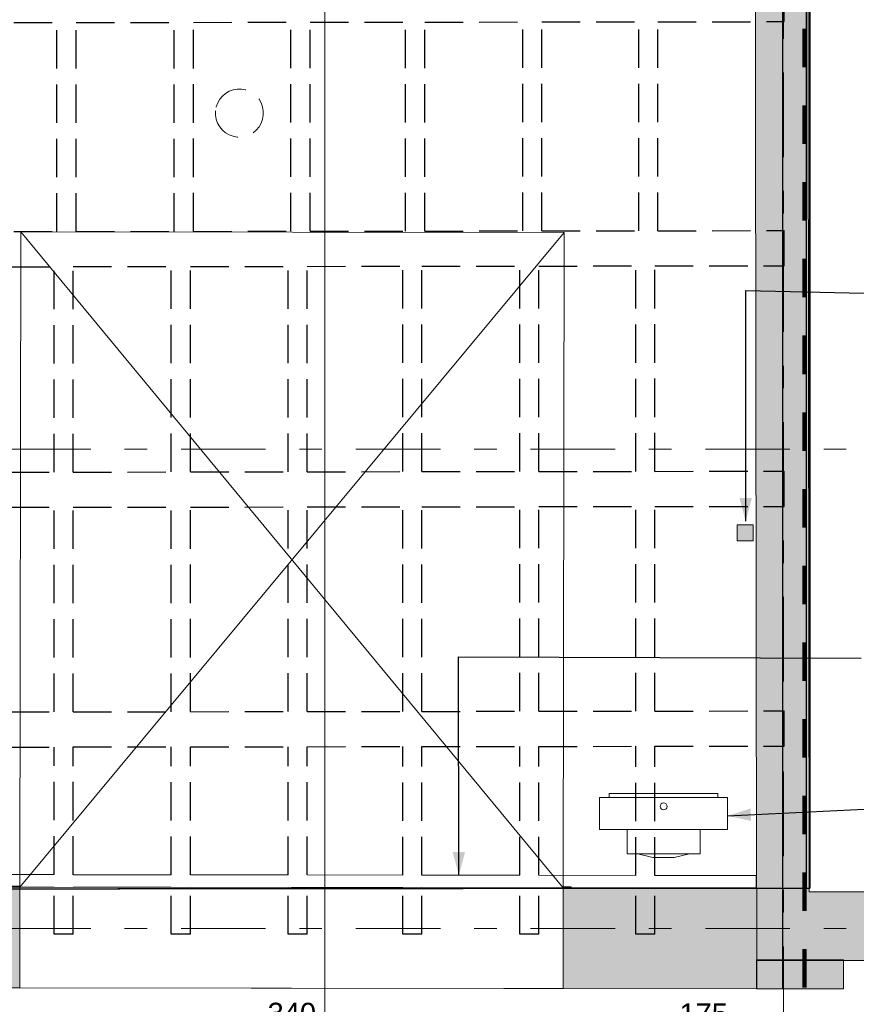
# Model space of a CAD drawing. Header units: centimetres. Extents: x -204 to 5262, y -330 to 4352.
# Tile 3 of 18: x 164 to 688, y -14 to 602. Entities that reach past the tile are written whole.
import ezdxf
from ezdxf.enums import TextEntityAlignment as Align

# ---------------------------------------------------------------- set-up
doc = ezdxf.new("R2010")
doc.units = ezdxf.units.CM
doc.header["$MEASUREMENT"] = 0
for name, pattern in [('Krawędzie ukryte', [34, 24, -10]), ('Przerywana', [48, 24, -24]), ('Przerywana podwójnie', [109.361107, 52.916665, -21.166666, 14.111111, -21.166666])]:
    doc.linetypes.add(name, pattern=pattern)
for name, color, linetype in [('00 - SUFIT Z BLACHY', 7, 'Continuous'), ('280-A Dachy Powłoki', 7, 'Continuous'), ('299-A Wymiary Opisy', 7, 'Continuous'), ('410-K Osie główne', 7, 'Continuous'), ('420-K Ściany', 7, 'Continuous'), ('450-K Belki', 7, 'Continuous'), ('450-K Belki nośne', 7, 'Continuous'), ('460 - Stropy', 7, 'Continuous'), ('840-G Znaczniki ogólne', 7, 'Continuous'), ('Nowe_Drzwi Archicad', 7, 'Continuous')]:
    doc.layers.add(name, color=color, linetype=linetype)
for name, color, linetype, lineweight in [('00 - SUFIT Z BLACHY_Nr_pióra__12', 7, 'Continuous', 13), ('00 - SUFIT Z BLACHY_Nr_pióra__69', 7, 'Continuous', 20), ('201-A Ppoż_Nr_pióra__31', 1, 'Continuous', 30), ('280-A Dachy Powłoki_Nr_pióra__11', 7, 'Continuous', 0), ('280-A Dachy Powłoki_Nr_pióra__13', 7, 'Continuous', 25), ('299-A Wymiary Opisy_Nr_pióra__11', 7, 'Continuous', 0), ('410-K Osie główne_Nr_pióra__11', 7, 'Continuous', 0), ('420-K Ściany_Nr_pióra__12', 7, 'Continuous', 13), ('420-K Ściany_Nr_pióra__23', 7, 'Continuous', 20), ('420-K Ściany_Nr_pióra__27', 7, 'Continuous', 20), ('450-K Belki nośne_Nr_pióra__13', 7, 'Continuous', 25), ('450-K Belki_Nr_pióra__13', 7, 'Continuous', 25), ('460 - Stropy_Nr_pióra__12', 7, 'Continuous', 13), ('460 - Stropy_Nr_pióra__69', 7, 'Continuous', 20), ('840-G Znaczniki ogólne_Nr_pióra__11', 7, 'Continuous', 0), ('Nowe_0_Nr_pióra__135', 5, 'Continuous', 20), ('Nowe_154-Z Ciepłociągi_Nr_pióra__135', 5, 'Continuous', 20), ('Nowe_199-Z Wymiary i opisy_Nr_pióra__135', 5, 'Continuous', 20), ('Nowe_Drzwi Archicad_Nr_pióra__135', 5, 'Continuous', 20)]:
    doc.layers.add(name, color=color, linetype=linetype, lineweight=lineweight)
doc.layers.add('103-Z Zakres opracowania_Nr_pióra__255', color=7, linetype='Continuous', lineweight=140, true_color=0x00a400)
doc.styles.add('STYL_AUTOMATYCZNY_1', font='arial.ttf')
doc.styles.add('STYL_AUTOMATYCZNY_2', font='arial.ttf')
doc.linetypes.add('PPOZ REI 60', pattern='A,0,[1,PW.02 RZUT KONSTRUKCJI1.Shx,S=1.984127,R=0,X=0,Y=0],-400,0', length=400)
doc.dimstyles.new('STYL_AUTOMATYCZNY__1', dxfattribs={"dimtxt": 13, "dimasz": 7.6, "dimexe": 0.18, "dimexo": 0.0625, "dimgap": 0, "dimtad": 1, "dimdec": 0, "dimzin": 0, "dimdsep": 46, "dimtxsty": 'STYL_AUTOMATYCZNY_2', "dimblk": 'ARROWHEAD_2', "dimblk1": 'ARROWHEAD_2', "dimblk2": 'ARROWHEAD_2', "dimcen": 0.09, "dimclrd": 7, "dimclre": 7, "dimclrt": 7, "dimadec": 0, "dimazin": 0, "dimtfac": 1, "dimtdec": 4, "dimtmove": 0, "dimatfit": 3, "dimfxl": 0, "dimtolj": 1, "dimtzin": 0, "dimarcsym": 0})
doc.dimstyles.new('STYL_AUTOMATYCZNY__3', dxfattribs={"dimtxt": 0.18, "dimasz": 14.592, "dimexe": 0.18, "dimexo": 0.0625, "dimgap": 0, "dimtad": 0, "dimtih": 1, "dimtoh": 1, "dimdec": 4, "dimzin": 0, "dimdsep": 46, "dimcen": 0.09, "dimadec": 0, "dimazin": 0, "dimtfac": 1, "dimtdec": 4, "dimtmove": 0, "dimatfit": 3, "dimldrblk": 'ARROWHEAD_5', "dimfxl": 0, "dimtolj": 1, "dimtzin": 0, "dimarcsym": 0})

# ---------------------------------------------------------------- blocks, each defined once
blk = doc.blocks.new('Belka_3_1', base_point=(58.87, 59.85))
at = {"layer": '460 - Stropy_Nr_pióra__12', "color": 7, "linetype": 'Continuous', "lineweight": 13}
for p, q in [((66.66, 67.63), (112.6, 67.58)), ((124.56, 67.56), (185.63, 67.48)), ((197.58, 67.47), (259.01, 67.39)), ((270.96, 67.38), (332.07, 67.3)), ((344.02, 67.29), (403.79, 67.21)), ((415.74, 67.2), (477.08, 67.12)), ((489.04, 67.1), (549.68, 67.03)), ((561.63, 67.01), (625.01, 66.93)), ((625, 59.14), (625.01, 66.93)), ((58.32, 59.85), (112.6, 59.78)), ((124.56, 59.77), (185.63, 59.69)), ((197.58, 59.68), (259.01, 59.6)), ((270.96, 59.58), (332.07, 59.51)), ((344.02, 59.49), (403.79, 59.42)), ((415.74, 59.4), (477.08, 59.33)), ((489.04, 59.31), (549.68, 59.23)), ((561.63, 59.22), (625, 59.14))]:
    blk.add_line(p, q, dxfattribs=at)
at = {"layer": '460 - Stropy_Nr_pióra__69', "color": 7, "linetype": 'Continuous', "lineweight": 20}
blk.add_line((58.87, 59.85), (625, 59.14), dxfattribs=at)
blk = doc.blocks.new('Otwór_1_1')
at = {"layer": '280-A Dachy Powłoki_Nr_pióra__11', "color": 7, "linetype": 'Krawędzie ukryte', "lineweight": 0, "flags": 128}
blk.add_lwpolyline([(286.66, 545.4), (286.66, 542.77), (287.11, 540.19), (288, 537.72), (289.3, 535.45), (290.98, 533.43), (292.98, 531.74), (295.24, 530.43), (297.7, 529.53), (300.27, 529.07), (302.89, 529.06), (305.46, 529.52), (307.92, 530.41), (310.19, 531.72), (312.19, 533.41), (313.88, 535.41), (315.19, 537.69), (316.08, 540.15), (316.54, 542.74), (316.54, 545.36), (316.09, 547.95), (315.2, 550.41), (313.9, 552.69), (312.22, 554.7), (310.22, 556.39), (307.96, 557.71), (305.5, 558.61), (302.93, 559.06), (300.31, 559.07), (297.74, 558.62), (295.28, 557.72), (293.01, 556.41), (291.01, 554.73), (289.32, 552.72), (288.01, 550.45), (287.12, 547.98)], close=True, dxfattribs=at)
blk = doc.blocks.new('Otwór_9_1')
at = {"layer": '420-K Ściany_Nr_pióra__12', "color": 7, "linetype": 'Continuous', "lineweight": 13, "flags": 128}
for points in [[(164.25, 59.72), (164.17, -3.28)], [(504.17, -3.71), (504.25, 59.29)]]:
    blk.add_lwpolyline(points, dxfattribs=at)
at = {"layer": '420-K Ściany_Nr_pióra__23', "color": 7, "linetype": 'Continuous', "lineweight": 20, "flags": 128}
for points in [[(504.25, 59.29), (164.25, 59.72)], [(164.17, -3.28), (504.17, -3.71)]]:
    blk.add_lwpolyline(points, dxfattribs=at)
blk = doc.blocks.new('Drzwi garażowe_ segmentowe[1]_1')
at = {"layer": 'Nowe_Drzwi Archicad_Nr_pióra__135', "color": 5, "linetype": 'Continuous', "lineweight": 20}
for p, q in [((164.76, 469.72), (164.25, 59.73)), ((164.25, 59.73), (504.76, 469.29)), ((504.76, 469.29), (164.76, 469.72)), ((504.25, 59.3), (164.76, 469.72)), ((504.25, 59.3), (504.76, 469.29)), ((159.25, 59.72), (159.25, 60.22)), ((159.25, 60.22), (164.25, 60.22)), ((164.25, 59.72), (159.25, 59.72)), ((164.25, 59.72), (159.25, 59.72)), ((164.25, 59.72), (159.25, 59.72)), ((164.17, -3.28), (164.25, 59.72)), ((164.17, -3.28), (164.25, 59.72)), ((164.25, 60.22), (164.25, 59.72)), ((164.25, 59.72), (164.25, 59.73)), ((164.25, 59.73), (504.25, 59.3)), ((504.25, 59.29), (164.25, 59.72)), ((504.17, -3.71), (504.25, 59.29)), ((504.17, -3.71), (504.25, 59.29)), ((504.25, 59.79), (509.25, 59.79)), ((504.25, 59.29), (504.25, 59.79)), ((504.25, 59.3), (504.25, 59.29)), ((509.25, 59.29), (504.25, 59.29)), ((504.25, 59.29), (509.25, 59.29)), ((504.25, 59.29), (509.25, 59.29)), ((509.25, 59.79), (509.25, 59.29))]:
    blk.add_line(p, q, dxfattribs=at)
blk = doc.blocks.new('Ściana_2_1', base_point=(58.87, 59.85))
at = {"layer": '420-K Ściany', "linetype": 'Continuous', "lineweight": 0, "true_color": 0x000000}
for points in [[(58.79, -3.15), (164.17, -3.28), (164.25, 59.72), (58.87, 59.85)], [(504.25, 59.29), (504.17, -3.71), (625.15, -3.86), (625.07, 59.14)]]:
    blk.add_hatch(color=18, dxfattribs=at).paths.add_polyline_path(points)
at = {"layer": '420-K Ściany_Nr_pióra__27', "color": 7, "linetype": 'Continuous', "lineweight": 20}
for p, q in [((164.25, 59.72), (159.25, 59.72)), ((164.25, 59.72), (160.25, 59.72)), ((504.25, 59.29), (508.25, 59.29)), ((504.25, 59.29), (509.25, 59.29))]:
    blk.add_line(p, q, dxfattribs=at)
at = {"layer": '420-K Ściany_Nr_pióra__27', "color": 7, "linetype": 'Continuous', "lineweight": 20, "flags": 128}
for points in [[(164.25, 59.72), (58.87, 59.85)], [(625.07, 59.14), (504.25, 59.29)], [(58.79, -3.15), (164.17, -3.28)], [(504.17, -3.71), (625.15, -3.86)]]:
    blk.add_lwpolyline(points, dxfattribs=at)
at = {"layer": 'Nowe_Drzwi Archicad', "color": 5, "linetype": 'Continuous', "lineweight": 20}
blk.add_blockref('Drzwi garażowe_ segmentowe[1]_1', (0, 0), dxfattribs=at)
blk = doc.blocks.new('Ściana_3_1', base_point=(621.38, 3006.65))
at = {"layer": '420-K Ściany', "linetype": 'Continuous', "lineweight": 0, "true_color": 0x000000}
for points in [[(654.38, 3006.65), (621.38, 3006.65), (625.08, 56.8), (658.08, 56.8), (655.12, 2413.81), (642.01, 2413.81), (642.01, 2453.81), (655.07, 2453.81)], [(625.13, 13.84), (625.13, 13.8), (625.16, 13.84)]]:
    blk.add_hatch(color=18, dxfattribs=at).paths.add_polyline_path(points)
at = {"layer": '420-K Ściany_Nr_pióra__27', "color": 7, "linetype": 'Continuous', "lineweight": 20, "flags": 128}
for points in [[(621.38, 3006.65), (625.07, 59.14)], [(658.08, 56.8), (655.12, 2413.81)]]:
    blk.add_lwpolyline(points, dxfattribs=at)
blk = doc.blocks.new('Ściana_5_1', base_point=(625.13, 13.8))
at = {"layer": '420-K Ściany', "linetype": 'Continuous', "lineweight": 0, "true_color": 0x000000}
for points in [[(658.08, 56.8), (625.08, 56.8), (625.13, 13.84), (625.16, 13.84)], [(625.13, 13.8), (658.13, 13.8), (658.08, 56.8)], [(658.08, 56.8), (658.13, 13.8), (1180.44, 13.8), (1180.44, 56.8)]]:
    blk.add_hatch(color=18, dxfattribs=at).paths.add_polyline_path(points)
at = {"layer": '420-K Ściany_Nr_pióra__27', "color": 7, "linetype": 'Continuous', "lineweight": 20, "flags": 128}
for points in [[(1180.44, 56.8), (658.08, 56.8)], [(1180.44, 13.8), (1180.44, 56.8)], [(625.13, 13.8), (1180.44, 13.8)]]:
    blk.add_lwpolyline(points, dxfattribs=at)
blk = doc.blocks.new('Ściana_6_1', base_point=(625.15, -3.9))
at = {"layer": '420-K Ściany', "linetype": 'Continuous', "lineweight": 0, "true_color": 0x000000}
blk.add_hatch(color=18, dxfattribs=at).paths.add_polyline_path([(625.15, -3.9), (679.55, -3.9), (679.55, 14.1), (625.15, 14.1)])
at = {"layer": '420-K Ściany_Nr_pióra__27', "color": 7, "linetype": 'Continuous', "lineweight": 20, "flags": 128}
for points in [[(679.55, 14.1), (625.15, 14.1)], [(625.15, 14.1), (625.15, -3.9)], [(679.55, -3.9), (679.55, 14.1)], [(625.15, -3.9), (679.55, -3.9)]]:
    blk.add_lwpolyline(points, dxfattribs=at)
blk = doc.blocks.new('Dach_1_1', base_point=(9.82, 58.42))
at = {"layer": '280-A Dachy Powłoki_Nr_pióra__13', "color": 7, "linetype": 'Continuous', "lineweight": 25, "flags": 128}
for points in [[(656.3, 3007.65), (656.3, 58.96)], [(656.43, 58.96), (656.43, 3007.65)], [(658.52, 58.95), (658.52, 3007.65)], [(658.56, 3007.65), (658.56, 58.95)], [(656.3, 58.96), (9.82, 58.42)], [(12.05, 58.42), (656.3, 58.95)], [(656.3, 58.96), (656.43, 58.96), (658.52, 58.95), (658.56, 58.95)], [(656.43, 58.95), (658.52, 58.95)]]:
    blk.add_lwpolyline(points, dxfattribs=at)
blk = doc.blocks.new('Parowa nagrzewnica sufitowa[14]_1', base_point=(567.02, 105.71))
at = {"layer": 'Nowe_154-Z Ciepłociągi_Nr_pióra__135', "color": 5, "linetype": 'Continuous', "lineweight": 20}
blk.add_line((583.21, 80.57), (550.83, 80.57), dxfattribs=at)
at = {"layer": 'Nowe_154-Z Ciepłociągi_Nr_pióra__135', "color": 5, "linetype": 'Continuous', "lineweight": 20, "flags": 128}
for points in [[(533.02, 115.71), (601.02, 115.71), (601.02, 118.21), (533.02, 118.21)], [(527.02, 95.71), (607.02, 95.71), (607.02, 115.71), (527.02, 115.71)], [(589.88, 95.71), (544.16, 95.71), (544.16, 80.57), (550.83, 80.57), (560.35, 78.21), (573.69, 78.21), (583.21, 80.57), (589.88, 80.57)]]:
    blk.add_lwpolyline(points, close=True, dxfattribs=at)
blk.add_lwpolyline([(564.82, 110.21, 1), (569.22, 110.21, 1)], format="xyb", close=True, dxfattribs=at)
blk = doc.blocks.new('Standardowy znacznik osi[16]_1', base_point=(-163, 333.81))
at = {"layer": '410-K Osie główne_Nr_pióra__11', "color": 7, "linetype": 'Przerywana podwójnie', "lineweight": 0}
blk.add_line((-63, 333.81), (1039.92, 333.81), dxfattribs=at)
at = {"layer": '410-K Osie główne_Nr_pióra__11', "color": 7, "lineweight": 0, "style": 'STYL_AUTOMATYCZNY_1'}
for tag, p in [('AC_MarkerText_1_0', (-178, 341.31)), ('AC_MarkerText_1_1', (1154.92, 341.31))]:
    blk.add_attdef(tag, text='', height=15, dxfattribs=at).set_placement(p, align=Align.TOP_CENTER)
blk = doc.blocks.new('Standardowy znacznik osi[18]_1', base_point=(-163, 33.81))
at = {"layer": '410-K Osie główne_Nr_pióra__11', "color": 7, "linetype": 'Przerywana podwójnie', "lineweight": 0}
blk.add_line((-63, 33.81), (1084.69, 33.81), dxfattribs=at)
at = {"layer": '410-K Osie główne_Nr_pióra__11', "color": 7, "lineweight": 0, "style": 'STYL_AUTOMATYCZNY_1'}
for tag, p in [('AC_MarkerText_1_0', (-178, 41.31)), ('AC_MarkerText_1_1', (1199.69, 41.31))]:
    blk.add_attdef(tag, text='', height=15, dxfattribs=at).set_placement(p, align=Align.TOP_CENTER)
blk = doc.blocks.new('Standardowy znacznik osi[28]_1', base_point=(642.06, 3403.44))
at = {"layer": '410-K Osie główne_Nr_pióra__11', "color": 7, "linetype": 'Przerywana podwójnie', "lineweight": 0}
blk.add_line((642.06, 3303.44), (642.06, -164.96), dxfattribs=at)
at = {"layer": '410-K Osie główne_Nr_pióra__11', "color": 7, "lineweight": 0, "style": 'STYL_AUTOMATYCZNY_1'}
for tag, p in [('AC_MarkerText_1_0', (642.06, 3425.94)), ('AC_MarkerText_1_1', (642.06, -272.46))]:
    blk.add_attdef(tag, text='', height=15, rotation=360, dxfattribs=at).set_placement(p, align=Align.TOP_CENTER)
blk = doc.blocks.new('Belka_15_1', base_point=(44.73, 618.53))
at = {"layer": '450-K Belki nośne_Nr_pióra__13', "color": 7, "linetype": 'Krawędzie ukryte', "lineweight": 25}
for p, q in [((44.71, 636.53), (59.04, 636.55)), ((44.75, 600.53), (44.71, 636.53)), ((67.37, 636.56), (642.42, 637.28)), ((642.47, 601.28), (642.42, 637.28)), ((44.75, 600.53), (59, 600.55)), ((67.32, 600.56), (114.43, 600.62)), ((126.39, 600.64), (187.45, 600.71)), ((199.41, 600.73), (260.83, 600.81)), ((272.79, 600.82), (333.89, 600.9)), ((345.85, 600.91), (405.61, 600.99)), ((417.57, 601), (478.91, 601.08)), ((490.86, 601.09), (551.51, 601.17)), ((563.46, 601.18), (642.47, 601.28))]:
    blk.add_line(p, q, dxfattribs=at)
blk = doc.blocks.new('Belka_16_1', base_point=(44.73, 458.77))
at = {"layer": '450-K Belki nośne_Nr_pióra__13', "color": 7, "linetype": 'Krawędzie ukryte', "lineweight": 25}
for p, q in [((44.71, 469.77), (58.84, 469.78)), ((44.74, 447.77), (44.71, 469.77)), ((67.16, 469.79), (114.43, 469.85)), ((126.39, 469.87), (187.45, 469.94)), ((199.41, 469.96), (260.83, 470.04)), ((272.79, 470.05), (333.89, 470.13)), ((345.85, 470.14), (405.61, 470.22)), ((417.57, 470.23), (478.91, 470.31)), ((490.86, 470.32), (551.51, 470.4)), ((563.46, 470.42), (642.43, 470.51)), ((642.46, 448.51), (642.43, 470.51)), ((44.74, 447.77), (58.81, 447.78)), ((67.13, 447.79), (112.6, 447.85)), ((124.56, 447.87), (185.63, 447.94)), ((197.58, 447.96), (259.01, 448.03)), ((270.96, 448.05), (332.07, 448.13)), ((344.02, 448.14), (403.79, 448.22)), ((415.74, 448.23), (477.08, 448.31)), ((489.04, 448.32), (549.68, 448.4)), ((561.63, 448.41), (642.46, 448.51))]:
    blk.add_line(p, q, dxfattribs=at)
blk = doc.blocks.new('Belka_17_1', base_point=(44.73, 308.22))
at = {"layer": '450-K Belki nośne_Nr_pióra__13', "color": 7, "linetype": 'Krawędzie ukryte', "lineweight": 25}
for p, q in [((44.71, 319.22), (58.65, 319.24)), ((44.74, 297.22), (44.71, 319.22)), ((66.97, 319.25), (112.6, 319.3)), ((124.56, 319.32), (185.63, 319.39)), ((197.58, 319.41), (259.01, 319.49)), ((270.96, 319.5), (332.07, 319.58)), ((344.02, 319.59), (403.79, 319.67)), ((415.74, 319.68), (477.08, 319.76)), ((489.04, 319.77), (549.68, 319.85)), ((561.63, 319.87), (642.43, 319.97)), ((642.46, 297.97), (642.43, 319.97)), ((44.74, 297.22), (58.62, 297.23)), ((66.94, 297.25), (112.6, 297.3)), ((124.56, 297.32), (185.63, 297.39)), ((197.58, 297.41), (259.01, 297.49)), ((270.96, 297.5), (332.07, 297.58)), ((344.02, 297.59), (403.79, 297.67)), ((415.74, 297.68), (477.08, 297.76)), ((489.04, 297.77), (549.68, 297.85)), ((561.63, 297.87), (642.46, 297.97))]:
    blk.add_line(p, q, dxfattribs=at)
blk = doc.blocks.new('Belka_18_1', base_point=(44.73, 158.18))
at = {"layer": '450-K Belki nośne_Nr_pióra__13', "color": 7, "linetype": 'Krawędzie ukryte', "lineweight": 25}
for p, q in [((44.71, 169.18), (58.46, 169.2)), ((44.74, 147.18), (44.71, 169.18)), ((66.78, 169.21), (112.6, 169.27)), ((124.56, 169.28), (185.63, 169.36)), ((197.58, 169.37), (259.01, 169.45)), ((270.96, 169.47), (332.07, 169.54)), ((344.02, 169.56), (403.79, 169.63)), ((415.74, 169.65), (477.08, 169.72)), ((489.04, 169.74), (549.68, 169.82)), ((561.63, 169.83), (642.43, 169.93)), ((642.46, 147.93), (642.43, 169.93)), ((561.63, 147.83), (642.46, 147.93)), ((44.74, 147.18), (58.43, 147.2)), ((66.76, 147.21), (112.6, 147.27)), ((124.56, 147.28), (185.63, 147.36)), ((197.58, 147.37), (259.01, 147.45)), ((270.96, 147.47), (332.07, 147.54)), ((344.02, 147.56), (403.79, 147.63)), ((415.74, 147.65), (477.08, 147.72)), ((489.04, 147.74), (549.68, 147.82))]:
    blk.add_line(p, q, dxfattribs=at)
blk = doc.blocks.new('Belka_24_1', base_point=(191.28, 30.21))
at = {"layer": '450-K Belki_Nr_pióra__13', "color": 7, "linetype": 'Krawędzie ukryte', "lineweight": 25}
for p, q in [((185.63, 67.48), (185.63, 147.36)), ((197.58, 67.47), (197.58, 147.37)), ((185.63, 30.21), (185.63, 59.69)), ((197.58, 30.21), (197.58, 59.68)), ((197.58, 30.21), (185.63, 30.21))]:
    blk.add_line(p, q, dxfattribs=at)
blk = doc.blocks.new('Belka_25_1', base_point=(264.66, 30.21))
at = {"layer": '450-K Belki_Nr_pióra__13', "color": 7, "linetype": 'Krawędzie ukryte', "lineweight": 25}
for p, q in [((259.01, 67.39), (259.01, 147.45)), ((270.96, 67.38), (270.96, 147.47)), ((259.01, 30.21), (259.01, 59.6)), ((270.96, 30.21), (270.96, 59.58)), ((270.96, 30.21), (259.01, 30.21))]:
    blk.add_line(p, q, dxfattribs=at)
blk = doc.blocks.new('Belka_26_1', base_point=(337.72, 30.21))
at = {"layer": '450-K Belki_Nr_pióra__13', "color": 7, "linetype": 'Krawędzie ukryte', "lineweight": 25}
for p, q in [((332.07, 67.3), (332.07, 147.54)), ((344.02, 67.29), (344.02, 147.56)), ((332.07, 30.21), (332.07, 59.51)), ((344.02, 30.21), (344.02, 59.49)), ((344.02, 30.21), (332.07, 30.21))]:
    blk.add_line(p, q, dxfattribs=at)
blk = doc.blocks.new('Belka_27_1', base_point=(409.44, 30.21))
at = {"layer": '450-K Belki_Nr_pióra__13', "color": 7, "linetype": 'Krawędzie ukryte', "lineweight": 25}
for p, q in [((403.79, 67.21), (403.79, 147.63)), ((415.74, 67.2), (415.74, 147.65)), ((403.79, 30.21), (403.79, 59.42)), ((415.74, 30.21), (415.74, 59.4)), ((415.74, 30.21), (403.79, 30.21))]:
    blk.add_line(p, q, dxfattribs=at)
blk = doc.blocks.new('Belka_28_1', base_point=(482.74, 30.21))
at = {"layer": '450-K Belki_Nr_pióra__13', "color": 7, "linetype": 'Krawędzie ukryte', "lineweight": 25}
for p, q in [((477.08, 67.12), (477.08, 147.72)), ((489.04, 67.1), (489.04, 147.74)), ((477.08, 30.21), (477.08, 59.33)), ((489.04, 30.21), (489.04, 59.31)), ((489.04, 30.21), (477.08, 30.21))]:
    blk.add_line(p, q, dxfattribs=at)
blk = doc.blocks.new('Belka_29_1', base_point=(555.33, 30.21))
at = {"layer": '450-K Belki_Nr_pióra__13', "color": 7, "linetype": 'Krawędzie ukryte', "lineweight": 25}
for p, q in [((549.68, 67.03), (549.68, 147.82)), ((561.63, 67.01), (561.63, 147.83)), ((549.68, 30.21), (549.68, 59.23)), ((561.63, 30.21), (561.63, 59.22)), ((561.63, 30.21), (549.68, 30.21))]:
    blk.add_line(p, q, dxfattribs=at)
blk = doc.blocks.new('Belka_31_1', base_point=(191.28, 151.8))
at = {"layer": '450-K Belki_Nr_pióra__13', "color": 7, "linetype": 'Krawędzie ukryte', "lineweight": 25}
for p, q in [((185.63, 169.36), (185.63, 297.39)), ((197.58, 169.37), (197.58, 297.41))]:
    blk.add_line(p, q, dxfattribs=at)
blk = doc.blocks.new('Belka_32_1', base_point=(264.66, 148.92))
at = {"layer": '450-K Belki_Nr_pióra__13', "color": 7, "linetype": 'Krawędzie ukryte', "lineweight": 25}
for p, q in [((259.01, 169.45), (259.01, 297.49)), ((270.96, 169.47), (270.96, 297.5))]:
    blk.add_line(p, q, dxfattribs=at)
blk = doc.blocks.new('Belka_33_1', base_point=(337.72, 149.74))
at = {"layer": '450-K Belki_Nr_pióra__13', "color": 7, "linetype": 'Krawędzie ukryte', "lineweight": 25}
for p, q in [((332.07, 169.54), (332.07, 297.58)), ((344.02, 169.56), (344.02, 297.59))]:
    blk.add_line(p, q, dxfattribs=at)
blk = doc.blocks.new('Belka_34_1', base_point=(409.44, 153.03))
at = {"layer": '450-K Belki_Nr_pióra__13', "color": 7, "linetype": 'Krawędzie ukryte', "lineweight": 25}
for p, q in [((403.79, 169.63), (403.79, 297.67)), ((415.74, 169.65), (415.74, 297.68))]:
    blk.add_line(p, q, dxfattribs=at)
blk = doc.blocks.new('Belka_35_1', base_point=(482.74, 153.44))
at = {"layer": '450-K Belki_Nr_pióra__13', "color": 7, "linetype": 'Krawędzie ukryte', "lineweight": 25}
for p, q in [((477.08, 169.72), (477.08, 297.76)), ((489.04, 169.74), (489.04, 297.77))]:
    blk.add_line(p, q, dxfattribs=at)
blk = doc.blocks.new('Belka_36_1', base_point=(555.33, 153.35))
at = {"layer": '450-K Belki_Nr_pióra__13', "color": 7, "linetype": 'Krawędzie ukryte', "lineweight": 25}
for p, q in [((549.68, 169.82), (549.68, 297.85)), ((561.63, 169.83), (561.63, 297.87))]:
    blk.add_line(p, q, dxfattribs=at)
blk = doc.blocks.new('Belka_38_1', base_point=(191.28, 305.98))
at = {"layer": '450-K Belki_Nr_pióra__13', "color": 7, "linetype": 'Krawędzie ukryte', "lineweight": 25}
for p, q in [((185.63, 319.39), (185.63, 447.94)), ((197.58, 319.41), (197.58, 447.96))]:
    blk.add_line(p, q, dxfattribs=at)
blk = doc.blocks.new('Belka_39_1', base_point=(264.66, 305.98))
at = {"layer": '450-K Belki_Nr_pióra__13', "color": 7, "linetype": 'Krawędzie ukryte', "lineweight": 25}
for p, q in [((259.01, 319.49), (259.01, 448.03)), ((270.96, 319.5), (270.96, 448.05))]:
    blk.add_line(p, q, dxfattribs=at)
blk = doc.blocks.new('Belka_40_1', base_point=(337.72, 305.98))
at = {"layer": '450-K Belki_Nr_pióra__13', "color": 7, "linetype": 'Krawędzie ukryte', "lineweight": 25}
for p, q in [((332.07, 319.58), (332.07, 448.13)), ((344.02, 319.59), (344.02, 448.14))]:
    blk.add_line(p, q, dxfattribs=at)
blk = doc.blocks.new('Belka_41_1', base_point=(409.44, 305.98))
at = {"layer": '450-K Belki_Nr_pióra__13', "color": 7, "linetype": 'Krawędzie ukryte', "lineweight": 25}
for p, q in [((403.79, 319.67), (403.79, 448.22)), ((415.74, 319.68), (415.74, 448.23))]:
    blk.add_line(p, q, dxfattribs=at)
blk = doc.blocks.new('Belka_42_1', base_point=(482.74, 305.98))
at = {"layer": '450-K Belki_Nr_pióra__13', "color": 7, "linetype": 'Krawędzie ukryte', "lineweight": 25}
for p, q in [((477.08, 319.76), (477.08, 448.31)), ((489.04, 319.77), (489.04, 448.32))]:
    blk.add_line(p, q, dxfattribs=at)
blk = doc.blocks.new('Belka_43_1', base_point=(555.33, 305.98))
at = {"layer": '450-K Belki_Nr_pióra__13', "color": 7, "linetype": 'Krawędzie ukryte', "lineweight": 25}
for p, q in [((549.68, 319.85), (549.68, 448.4)), ((561.63, 319.87), (561.63, 448.41))]:
    blk.add_line(p, q, dxfattribs=at)
blk = doc.blocks.new('Belka_45_1', base_point=(193.11, 450.58))
at = {"layer": '450-K Belki_Nr_pióra__13', "color": 7, "linetype": 'Krawędzie ukryte', "lineweight": 25}
for p, q in [((187.45, 469.94), (187.45, 600.71)), ((199.41, 469.96), (199.41, 600.73))]:
    blk.add_line(p, q, dxfattribs=at)
blk = doc.blocks.new('Belka_46_1', base_point=(266.49, 453.32))
at = {"layer": '450-K Belki_Nr_pióra__13', "color": 7, "linetype": 'Krawędzie ukryte', "lineweight": 25}
for p, q in [((260.83, 470.04), (260.83, 600.81)), ((272.79, 470.05), (272.79, 600.82))]:
    blk.add_line(p, q, dxfattribs=at)
blk = doc.blocks.new('Belka_47_1', base_point=(339.55, 452.29))
at = {"layer": '450-K Belki_Nr_pióra__13', "color": 7, "linetype": 'Krawędzie ukryte', "lineweight": 25}
for p, q in [((333.89, 470.13), (333.89, 600.9)), ((345.85, 470.14), (345.85, 600.91))]:
    blk.add_line(p, q, dxfattribs=at)
blk = doc.blocks.new('Belka_48_1', base_point=(411.27, 449.55))
at = {"layer": '450-K Belki_Nr_pióra__13', "color": 7, "linetype": 'Krawędzie ukryte', "lineweight": 25}
for p, q in [((405.61, 470.22), (405.61, 600.99)), ((417.57, 470.23), (417.57, 601))]:
    blk.add_line(p, q, dxfattribs=at)
blk = doc.blocks.new('Belka_49_1', base_point=(484.56, 451.95))
at = {"layer": '450-K Belki_Nr_pióra__13', "color": 7, "linetype": 'Krawędzie ukryte', "lineweight": 25}
for p, q in [((478.91, 470.31), (478.91, 601.08)), ((490.86, 470.32), (490.86, 601.09))]:
    blk.add_line(p, q, dxfattribs=at)
blk = doc.blocks.new('Belka_50_1', base_point=(557.16, 450.92))
at = {"layer": '450-K Belki_Nr_pióra__13', "color": 7, "linetype": 'Krawędzie ukryte', "lineweight": 25}
for p, q in [((551.51, 470.4), (551.51, 601.17)), ((563.46, 470.42), (563.46, 601.18))]:
    blk.add_line(p, q, dxfattribs=at)
blk = doc.blocks.new('Belka_134_1', base_point=(-4.21, -3.07))
at = {"layer": '00 - SUFIT Z BLACHY_Nr_pióra__12', "color": 7, "linetype": 'Continuous', "lineweight": 13}
for p, q in [((-4.21, -3.07), (-4.13, 59.93)), ((-4.13, 59.93), (625.44, 59.14)), ((625.36, -3.86), (625.44, 59.14)), ((-4.21, -3.07), (625.36, -3.86))]:
    blk.add_line(p, q, dxfattribs=at)
at = {"layer": '00 - SUFIT Z BLACHY_Nr_pióra__69', "color": 7, "linetype": 'Continuous', "lineweight": 20}
blk.add_line((-4.21, -3.07), (625.36, -3.86), dxfattribs=at)
blk = doc.blocks.new('*D259')
at = {"layer": '299-A Wymiary Opisy_Nr_pióra__11', "color": 7, "linetype": 'Continuous', "lineweight": 0}
for p, q in [((-1.35, -23.04), (-7.14, -33.04)), ((167.03, -23.26), (161.24, -33.25)), ((164.13, -35.75), (164.15, -20.75)), ((-4.24, -28.04), (164.14, -28.25)), ((164.14, -28.25), (504.14, -28.68))]:
    blk.add_line(p, q, dxfattribs=at)
at = {"layer": '299-A Wymiary Opisy_Nr_pióra__11', "color": 7, "lineweight": 0, "insert": (65.08, -25.53), "char_height": 13, "attachment_point": 7, "rotation": 359.92802, "style": 'STYL_AUTOMATYCZNY_2'}
blk.add_mtext('\\A1;{\\pql;\\fArial|b0|i0|c238|p0;\\W1.000000;168}', dxfattribs=at)
blk = doc.blocks.new('ARROWHEAD_2')
at = {"color": 0, "linetype": 'Continuous', "lineweight": 0}
for p, q in [((0, 0), (-1, 0)), ((-0.378, -0.655), (0.378, 0.655))]:
    blk.add_line(p, q, dxfattribs=at)
blk = doc.blocks.new('*D260')
at = {"layer": '299-A Wymiary Opisy_Nr_pióra__11', "color": 7, "linetype": 'Continuous', "lineweight": 0}
for p, q in [((167.03, -23.26), (161.24, -33.25)), ((507.03, -23.68), (501.24, -33.68)), ((164.14, -28.25), (504.14, -28.68)), ((504.14, -28.68), (679.52, -28.9))]:
    blk.add_line(p, q, dxfattribs=at)
at = {"layer": '299-A Wymiary Opisy_Nr_pióra__11', "color": 7, "lineweight": 0, "insert": (319.27, -25.85), "char_height": 13, "attachment_point": 7, "rotation": 359.92802, "style": 'STYL_AUTOMATYCZNY_2'}
blk.add_mtext('\\A1;{\\pql;\\fArial|b0|i0|c238|p0;\\W1.000000;340}', dxfattribs=at)
blk = doc.blocks.new('*D261')
at = {"layer": '299-A Wymiary Opisy_Nr_pióra__11', "color": 7, "linetype": 'Continuous', "lineweight": 0}
for p, q in [((507.03, -23.68), (501.24, -33.68)), ((504.13, -36.18), (504.15, -21.18)), ((676.62, -33.9), (682.41, -23.9)), ((679.51, -36.4), (679.53, -21.4)), ((164.14, -28.25), (504.14, -28.68)), ((504.14, -28.68), (679.52, -28.9)), ((679.52, -28.9), (684.41, -28.91))]:
    blk.add_line(p, q, dxfattribs=at)
at = {"layer": '299-A Wymiary Opisy_Nr_pióra__11', "color": 7, "lineweight": 0, "insert": (576.96, -26.17), "char_height": 13, "attachment_point": 7, "rotation": 359.92802, "style": 'STYL_AUTOMATYCZNY_2'}
blk.add_mtext('\\A1;{\\pql;\\fArial|b0|i0|c238|p0;\\W1.000000;175}', dxfattribs=at)
blk = doc.blocks.new('*D264')
at = {"layer": '299-A Wymiary Opisy_Nr_pióra__11', "color": 7, "linetype": 'Continuous', "lineweight": 0}
for p, q in [((645.22, -41.82), (639.44, -51.81)), ((676.6, -51.86), (682.39, -41.86)), ((679.49, -54.36), (679.5, -39.36)), ((642.33, -46.81), (679.49, -46.86)), ((679.49, -46.86), (684.38, -46.86))]:
    blk.add_line(p, q, dxfattribs=at)
at = {"layer": '299-A Wymiary Opisy_Nr_pióra__11', "color": 7, "lineweight": 0, "insert": (651, -44.22), "char_height": 13, "attachment_point": 7, "rotation": 359.92802, "style": 'STYL_AUTOMATYCZNY_2'}
blk.add_mtext('\\A1;{\\pql;\\fArial|b0|i0|c238|p0;\\W1.000000;37}', dxfattribs=at)
blk = doc.blocks.new('*D265')
at = {"layer": '299-A Wymiary Opisy_Nr_pióra__11', "color": 7, "linetype": 'Continuous', "lineweight": 0}
for p, q in [((-1.4, -60.1), (-7.18, -70.1)), ((-4.3, -72.6), (-4.28, -57.6)), ((676.58, -70.95), (682.36, -60.96)), ((679.46, -73.46), (679.48, -58.46)), ((-9.18, -65.09), (-4.29, -65.1)), ((-4.29, -65.1), (679.47, -65.96)), ((679.47, -65.96), (684.36, -65.96))]:
    blk.add_line(p, q, dxfattribs=at)
at = {"layer": '299-A Wymiary Opisy_Nr_pióra__11', "color": 7, "lineweight": 0, "insert": (322.72, -62.91), "char_height": 13, "attachment_point": 7, "rotation": 359.92802, "style": 'STYL_AUTOMATYCZNY_2'}
blk.add_mtext('\\A1;{\\pql;\\fArial|b0|i0|c238|p0;\\W1.000000;684}', dxfattribs=at)
blk = doc.blocks.new('Płaszczyzna odcinająca_1_1', base_point=(355.16, 3496.5))
at = {"layer": '840-G Znaczniki ogólne_Nr_pióra__11', "color": 7, "linetype": 'Continuous', "lineweight": 0}
blk.add_line((355.16, 3481.5), (355.16, -300.45), dxfattribs=at)
blk = doc.blocks.new('ARROWHEAD_5')
at = {"linetype": 'Continuous', "lineweight": 0}
blk.add_hatch(color=0, dxfattribs=at).paths.add_polyline_path([(-1, 0.2679), (0, 0), (-1, -0.2679)])
at = {"color": 0, "linetype": 'Continuous', "lineweight": 0}
blk.add_line((0, 0), (-1, 0), dxfattribs=at)

msp = doc.modelspace()

# ---------------------------------------------------------------- hatches: boundary and pattern name
at = {"layer": 'Nowe_0_Nr_pióra__135', "linetype": 'Continuous', "lineweight": 20}
msp.add_hatch(color=5, dxfattribs=at).paths.add_polyline_path([(613.07, 286.43), (623.07, 286.43), (623.07, 276.43), (613.07, 276.43)])

# ---------------------------------------------------------------- linework, layer by layer
at = {"layer": '103-Z Zakres opracowania_Nr_pióra__255', "color": 94, "linetype": 'Przerywana', "lineweight": 140, "true_color": 0x00a400}
msp.add_lwpolyline([(-45.53, 3079.63), (654.37, 3079.63), (654.37, 2747.81), (654.37, 2276.77), (655.29, 2276.77), (655.29, -103.95), (-45.53, -103.95)], close=True, dxfattribs=at)
at = {"layer": '201-A Ppoż_Nr_pióra__31', "color": 1, "linetype": 'PPOZ REI 60', "lineweight": 30}
msp.add_line((641.51, 3068.97), (641.51, -3.9), dxfattribs=at)
at = {"layer": 'Nowe_0_Nr_pióra__135', "color": 5, "linetype": 'Continuous', "lineweight": 20, "flags": 128}
msp.add_lwpolyline([(613.07, 286.43), (623.07, 286.43), (623.07, 276.43), (613.07, 276.43)], close=True, dxfattribs=at)

# ---------------------------------------------------------------- block references
at = {"layer": '00 - SUFIT Z BLACHY', "color": 7, "lineweight": 13}
msp.add_blockref('Belka_134_1', (-4.21, -3.07), dxfattribs=at)
at = {"layer": '280-A Dachy Powłoki', "color": 7, "linetype": 'Continuous', "lineweight": 25}
msp.add_blockref('Dach_1_1', (9.82, 58.42), dxfattribs=at)
at = {"layer": '280-A Dachy Powłoki', "color": 7, "linetype": 'Continuous', "lineweight": 20}
msp.add_blockref('Otwór_1_1', (0, 0), dxfattribs=at)
at = {"layer": '410-K Osie główne', "color": 7, "linetype": 'Continuous', "lineweight": 20}
for name, p in [('Standardowy znacznik osi[28]_1', (642.06, 3403.44)), ('Standardowy znacznik osi[16]_1', (-163, 333.81)), ('Standardowy znacznik osi[18]_1', (-163, 33.81))]:
    msp.add_blockref(name, p, dxfattribs=at)
at = {"layer": '420-K Ściany', "color": 7, "lineweight": 20}
for name, p in [('Ściana_3_1', (621.38, 3006.65)), ('Ściana_2_1', (58.87, 59.85)), ('Ściana_5_1', (625.13, 13.8)), ('Ściana_6_1', (625.15, -3.9))]:
    msp.add_blockref(name, p, dxfattribs=at)
at = {"layer": '420-K Ściany', "color": 7, "linetype": 'Continuous', "lineweight": 20}
msp.add_blockref('Otwór_9_1', (0, 0), dxfattribs=at)
at = {"layer": '450-K Belki', "color": 7, "lineweight": 25}
for name, p in [('Belka_45_1', (193.11, 450.58)), ('Belka_46_1', (266.49, 453.32)), ('Belka_47_1', (339.55, 452.29)), ('Belka_48_1', (411.27, 449.55)), ('Belka_49_1', (484.56, 451.95)), ('Belka_50_1', (557.16, 450.92)), ('Belka_38_1', (191.28, 305.98)), ('Belka_39_1', (264.66, 305.98)), ('Belka_40_1', (337.72, 305.98)), ('Belka_41_1', (409.44, 305.98)), ('Belka_42_1', (482.74, 305.98)), ('Belka_43_1', (555.33, 305.98)), ('Belka_31_1', (191.28, 151.8)), ('Belka_32_1', (264.66, 148.92)), ('Belka_33_1', (337.72, 149.74)), ('Belka_34_1', (409.44, 153.03)), ('Belka_35_1', (482.74, 153.44)), ('Belka_36_1', (555.33, 153.35)), ('Belka_24_1', (191.28, 30.21)), ('Belka_25_1', (264.66, 30.21)), ('Belka_26_1', (337.72, 30.21)), ('Belka_27_1', (409.44, 30.21)), ('Belka_28_1', (482.74, 30.21)), ('Belka_29_1', (555.33, 30.21))]:
    msp.add_blockref(name, p, dxfattribs=at)
at = {"layer": '450-K Belki nośne', "color": 7, "lineweight": 25}
for name, p in [('Belka_15_1', (44.73, 618.53)), ('Belka_16_1', (44.73, 458.77)), ('Belka_17_1', (44.73, 308.22)), ('Belka_18_1', (44.73, 158.18))]:
    msp.add_blockref(name, p, dxfattribs=at)
at = {"layer": '460 - Stropy', "color": 7, "lineweight": 13}
msp.add_blockref('Belka_3_1', (58.87, 59.85), dxfattribs=at)
at = {"layer": '840-G Znaczniki ogólne', "color": 7, "lineweight": 0}
msp.add_blockref('Płaszczyzna odcinająca_1_1', (355.16, 3496.5), dxfattribs=at)
at = {"layer": 'Nowe_154-Z Ciepłociągi_Nr_pióra__135', "color": 5, "linetype": 'Continuous', "lineweight": 20}
msp.add_blockref('Parowa nagrzewnica sufitowa[14]_1', (567.02, 105.71), dxfattribs=at)

# ---------------------------------------------------------------- dimensions: what is measured, and where the dimension line sits
at = {"layer": '299-A Wymiary Opisy', "color": 7, "linetype": 'Continuous', "lineweight": 0}
for base, p1, p2, picture, middle in [((164.14, -28.25), (-2.28, 1533.29), (164.17, -3.28), '*D259', (79.93, -19.05)), ((679.47, -65.96), (-4.21, -3.07), (679.55, -3.9), '*D265', (337.57, -56.43)), ((504.14, -28.68), (164.17, -3.28), (504.17, -3.71), '*D260', (334.12, -19.37)), ((679.52, -28.9), (504.17, -3.71), (679.55, -3.9), '*D261', (591.81, -19.69)), ((679.49, -46.86), (642.06, -264.96), (679.55, -3.9), '*D264', (660.9, -37.74))]:
    dim = msp.add_linear_dim(base=base, p1=p1, p2=p2, angle=359.92802, dimstyle='STYL_AUTOMATYCZNY__1', dxfattribs=at)
    dim.commit()
    dim.dimension.update_dxf_attribs({"geometry": picture, "text_midpoint": middle, "dimtype": 160, "text_rotation": 359.92802})

# ---------------------------------------------------------------- leaders
at = {"layer": 'Nowe_199-Z Wymiary i opisy_Nr_pióra__135', "color": 5, "linetype": 'Continuous', "lineweight": 20, "annotation_type": 0, "has_hookline": 1, "hookline_direction": 0}
for points, text_width in [([(618.38, 288.6), (618.38, 433.1), (800.62, 428.86)], 226.17), ([(438.96, 67.17), (438.78, 203.72), (690.73, 203.01)], 329.87), ([(607.02, 104.28), (692.45, 108.52)], 244.36)]:
    msp.add_leader(points, dimstyle='STYL_AUTOMATYCZNY__3', dxfattribs=dict(at, text_width=text_width))

doc.saveas('drawing.dxf')
